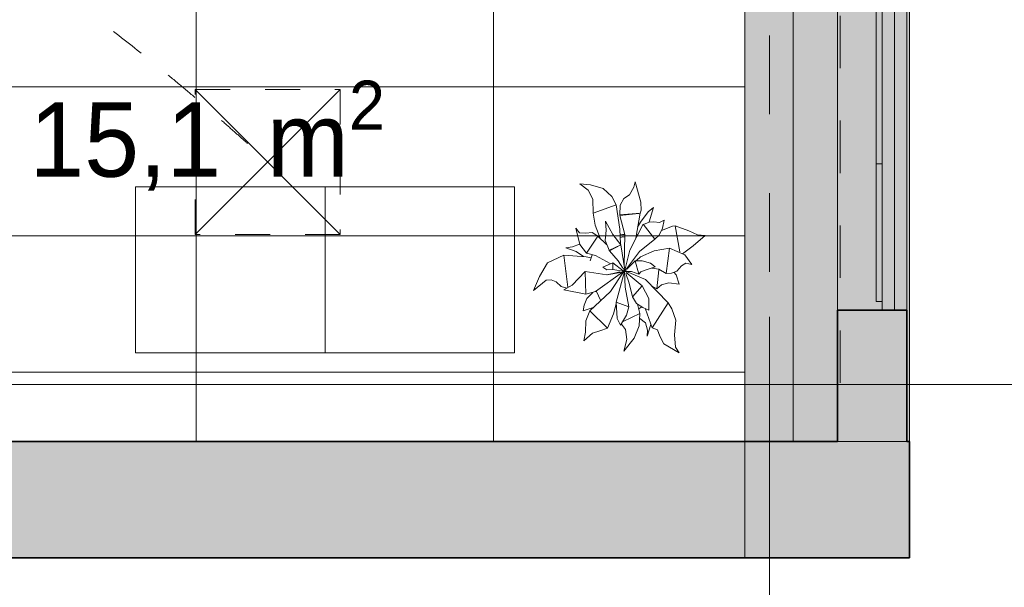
# Model space of a CAD drawing. Header units: millimetres. Extents: x -2932 to 42461, y -10716 to 17298.
# Tile 143 of 168: x 35288 to 39263, y -818 to 1472. Entities that reach past the tile are written whole.
import ezdxf

# ---------------------------------------------------------------- set-up
doc = ezdxf.new("R2010")
doc.units = ezdxf.units.MM
doc.header["$MEASUREMENT"] = 0
for name, pattern in [('Aligning Line', [635, 317.5, -317.5]), ('Dashed', [423.333333, 211.666667, -211.666667]), ('Grid Line', [2222.5, 1270, -317.5, 317.5, -317.5]), ('Small Dashed', [282.222222, 141.111111, -141.111111]), ('Wipeout_Contour', [1000, 0, -1000])]:
    doc.linetypes.add(name, pattern=pattern)
for name, color, linetype, lineweight in [('0_Pen_No__1', 7, 'Continuous', 13), ('0_Pen_No__2', 8, 'Continuous', 15), ('A-FLOR.IFC Model_Pen_No__2', 8, 'Continuous', 15), ('ARCHICAD Windows_Pen_No__2', 8, 'Continuous', 15), ('ARCHICAD Zone Stamps_Pen_No__1', 7, 'Continuous', 13), ('Cut Pattern-2_Pen_No__2', 8, 'Continuous', 15), ('Grids-1_Pen_No__1', 7, 'Continuous', 13), ('Grids-2_Pen_No__1', 7, 'Continuous', 13), ('I-WALL.IFC Model_Pen_No__2', 8, 'Continuous', 15), ('I-WALL.IFC Model_Pen_No__27', 7, 'Continuous', 35), ('SA_LAGI_Pen_No__1', 7, 'Continuous', 13), ('SA_VALGUSTI_Pen_No__20', 1, 'Continuous', 0), ('Walls-1_Pen_No__1', 7, 'Continuous', 13), ('Walls_Pen_No__1', 7, 'Continuous', 13)]:
    doc.layers.add(name, color=color, linetype=linetype, lineweight=lineweight)
doc.layers.add('I-WALL.IFC Model', color=7, linetype='Continuous')
doc.layers.add('SA_LAGI_Pen_No__102', color=7, linetype='Continuous', lineweight=13, true_color=0xcccccc)
doc.styles.add('GENERATED_STYLE_1', font='txt', dxfattribs={"width": 0.95})
doc.styles.add('GENERATED_STYLE_2', font='txt', dxfattribs={"width": 0.84})
doc.dimstyles.new('GENERATED_STYLE__2', dxfattribs={"dimtxt": 200, "dimasz": 152, "dimexe": 0.18, "dimexo": 0.0625, "dimgap": 0.09, "dimtad": 1, "dimtih": 1, "dimtoh": 1, "dimdec": 0, "dimzin": 0, "dimdsep": 46, "dimtxsty": 'GENERATED_STYLE_2', "dimblk": 'ARROWHEAD_2', "dimblk1": 'ARROWHEAD_2', "dimblk2": 'ARROWHEAD_2', "dimcen": 0.09, "dimse1": 1, "dimse2": 1, "dimclrd": 7, "dimclre": 7, "dimclrt": 7, "dimadec": 0, "dimazin": 0, "dimtfac": 1, "dimtdec": 4, "dimtmove": 0, "dimatfit": 3, "dimfxl": 0, "dimtolj": 1, "dimtzin": 0, "dimarcsym": 0})
doc.dimstyles.new('GENERATED_STYLE__3', dxfattribs={"dimtxt": 200, "dimasz": 152, "dimexe": 0.18, "dimexo": 0.0625, "dimgap": 0.09, "dimtad": 1, "dimdec": 0, "dimzin": 0, "dimdsep": 46, "dimtxsty": 'GENERATED_STYLE_2', "dimblk": 'ARROWHEAD_2', "dimblk1": 'ARROWHEAD_2', "dimblk2": 'ARROWHEAD_2', "dimcen": 0.09, "dimse1": 1, "dimse2": 1, "dimclrd": 7, "dimclre": 7, "dimclrt": 7, "dimadec": 0, "dimazin": 0, "dimtfac": 1, "dimtdec": 4, "dimtmove": 0, "dimatfit": 3, "dimfxl": 0, "dimtolj": 1, "dimtzin": 0, "dimarcsym": 0})

# ---------------------------------------------------------------- blocks, each defined once
blk = doc.blocks.new('*D28')
at = {"layer": '0_Pen_No__1', "color": 7, "linetype": 'Continuous', "lineweight": 13}
for p, q in [((33865, -1564.6), (33865, -1264.6)), ((38215, -1564.6), (38215, -1264.6)), ((33922.7, -1314.6), (33807.3, -1514.6)), ((38272.7, -1314.6), (38157.3, -1514.6)), ((33865, -1414.6), (38215, -1414.6))]:
    blk.add_line(p, q, dxfattribs=at)
at = {"color": 254, "linetype": 'Wipeout_Contour', "lineweight": 0, "ltscale": 144251.098454}
blk.add_wipeout([(35718.4, -1406.5), (36361.6, -1406.5), (36361.6, -1142.7), (35718.4, -1142.7)], dxfattribs=at)
at = {"layer": '0_Pen_No__1', "color": 7, "lineweight": 13, "insert": (35750.3, -1374.6), "char_height": 200, "attachment_point": 7, "style": 'GENERATED_STYLE_2'}
blk.add_mtext('\\A1;{\\pql;\\fArial|b0|i0|c0|p34;4\xa0350}', dxfattribs=at)
blk = doc.blocks.new('ARROWHEAD_2')
at = {"color": 0, "linetype": 'Continuous', "lineweight": 0}
for p, q in [((-0.378, -0.655), (0.378, 0.655)), ((0, 0), (-1, 0))]:
    blk.add_line(p, q, dxfattribs=at)
blk = doc.blocks.new('*D29')
at = {"layer": '0_Pen_No__1', "color": 7, "linetype": 'Continuous', "lineweight": 13}
for p, q in [((38215, -1564.6), (38215, -1264.6)), ((38880, -1564.6), (38880, -1264.6)), ((38272.7, -1314.6), (38157.3, -1514.6)), ((38822.3, -1514.6), (38937.7, -1314.6)), ((38215, -1414.6), (38880, -1414.6)), ((38880, -1414.6), (38977.8, -1414.6))]:
    blk.add_line(p, q, dxfattribs=at)
at = {"color": 254, "linetype": 'Wipeout_Contour', "lineweight": 0, "ltscale": 154275.171993}
blk.add_wipeout([(38322.5, -1406.5), (38772.5, -1406.5), (38772.5, -1142.7), (38322.5, -1142.7)], dxfattribs=at)
at = {"layer": '0_Pen_No__1', "color": 7, "lineweight": 13, "insert": (38354.3, -1374.6), "char_height": 200, "attachment_point": 7, "style": 'GENERATED_STYLE_2'}
blk.add_mtext('\\A1;{\\pql;\\fArial|b0|i0|c0|p34;665}', dxfattribs=at)
blk = doc.blocks.new('*D48')
at = {"layer": '0_Pen_No__1', "color": 7, "linetype": 'Continuous', "lineweight": 13}
for p, q in [((33150, -1879.2), (33150, -1579.2)), ((38880, -1879.2), (38880, -1579.2)), ((33207.7, -1629.2), (33092.3, -1829.2)), ((38822.3, -1829.2), (38937.7, -1629.2)), ((33150, -1729.2), (38880, -1729.2)), ((38880, -1729.2), (38977.8, -1729.2))]:
    blk.add_line(p, q, dxfattribs=at)
at = {"color": 254, "linetype": 'Wipeout_Contour', "lineweight": 0, "ltscale": 144201.149466}
blk.add_wipeout([(35693.4, -1721), (36336.6, -1721), (36336.6, -1457.3), (35693.4, -1457.3)], dxfattribs=at)
at = {"layer": '0_Pen_No__1', "color": 7, "lineweight": 13, "insert": (35725.3, -1689.2), "char_height": 200, "attachment_point": 7, "style": 'GENERATED_STYLE_2'}
blk.add_mtext('\\A1;{\\pql;\\fArial|b0|i0|c0|p34;5\xa0730}', dxfattribs=at)
blk = doc.blocks.new('*D53')
at = {"layer": '0_Pen_No__1', "color": 7, "linetype": 'Continuous', "lineweight": 13}
for p, q in [((39845.8, 1855.2), (40045.8, 1739.8)), ((39945.8, -700), (39945.8, 1797.5)), ((39845.8, -642.3), (40045.8, -757.7)), ((40095.8, -700), (39795.8, -700)), ((39945.8, -797.8), (39945.8, -700))]:
    blk.add_line(p, q, dxfattribs=at)
at = {"color": 254, "linetype": 'Wipeout_Contour', "lineweight": 0, "ltscale": 159345.725107}
blk.add_wipeout([(39937.6, 1321.5), (39937.6, 1771.6), (39673.9, 1771.6), (39673.9, 1321.5)], dxfattribs=at)
at = {"color": 254, "linetype": 'Wipeout_Contour', "lineweight": 0, "ltscale": 159243.381354}
blk.add_wipeout([(39937.6, 227.2), (39937.6, 870.3), (39673.9, 870.3), (39673.9, 227.2)], dxfattribs=at)
at = {"layer": '0_Pen_No__1', "color": 7, "lineweight": 13, "char_height": 200, "attachment_point": 7, "rotation": 90, "style": 'GENERATED_STYLE_2'}
for s, insert in [('\\A1;{\\pql;\\fArial|b0|i0|c0|p34;145}', (39905.8, 1353.4)), ('\\A1;{\\pql;\\fArial|b0|i0|c0|p34;2\xa0498}', (39905.8, 259))]:
    blk.add_mtext(s, dxfattribs=dict(at, insert=insert))
blk = doc.blocks.new('*D54')
at = {"layer": '0_Pen_No__1', "color": 7, "linetype": 'Continuous', "lineweight": 13}
for p, q in [((39945.8, 1942.5), (39945.8, 3617.5)), ((39845.8, 2000.2), (40045.8, 1884.8)), ((40095.8, 1942.5), (39795.8, 1942.5)), ((39945.8, 1797.5), (39945.8, 1942.5)), ((39845.8, 1855.2), (40045.8, 1739.8)), ((40095.8, 1797.5), (39795.8, 1797.5)), ((39945.8, -700), (39945.8, 1797.5))]:
    blk.add_line(p, q, dxfattribs=at)
blk = doc.blocks.new('*D63')
at = {"layer": '0_Pen_No__1', "color": 7, "linetype": 'Continuous', "lineweight": 13}
for p, q in [((40223.9, 2042.7), (40423.9, 1927.3)), ((40323.9, -700), (40323.9, 1985)), ((40223.9, -642.3), (40423.9, -757.7)), ((40473.9, -700), (40173.9, -700)), ((40323.9, -797.8), (40323.9, -700))]:
    blk.add_line(p, q, dxfattribs=at)
at = {"color": 254, "linetype": 'Wipeout_Contour', "lineweight": 0, "ltscale": 160761.314766}
blk.add_wipeout([(40315.8, 320.9), (40315.8, 964.1), (40052, 964.1), (40052, 320.9)], dxfattribs=at)
at = {"layer": '0_Pen_No__1', "color": 7, "lineweight": 13, "insert": (40283.9, 352.8), "char_height": 200, "attachment_point": 7, "rotation": 90, "style": 'GENERATED_STYLE_2'}
blk.add_mtext('\\A1;{\\pql;\\fArial|b0|i0|c0|p34;2\xa0685}', dxfattribs=at)
blk = doc.blocks.new('*D64')
at = {"layer": '0_Pen_No__1', "color": 7, "linetype": 'Continuous', "lineweight": 13}
for p, q in [((40223.9, 3642.7), (40423.9, 3527.3)), ((40473.9, 3585), (40173.9, 3585)), ((40323.9, 1985), (40323.9, 3585)), ((40223.9, 2042.7), (40423.9, 1927.3)), ((40473.9, 1985), (40173.9, 1985)), ((40323.9, -700), (40323.9, 1985))]:
    blk.add_line(p, q, dxfattribs=at)
at = {"color": 254, "linetype": 'Wipeout_Contour', "lineweight": 0, "ltscale": 161126.31198}
blk.add_wipeout([(40315.8, 2463.4), (40315.8, 3106.6), (40052, 3106.6), (40052, 2463.4)], dxfattribs=at)
at = {"layer": '0_Pen_No__1', "color": 7, "lineweight": 13, "insert": (40283.9, 2495.3), "char_height": 200, "attachment_point": 7, "rotation": 90, "style": 'GENERATED_STYLE_2'}
blk.add_mtext('\\A1;{\\pql;\\fArial|b0|i0|c0|p34;1\xa0600}', dxfattribs=at)

msp = doc.modelspace()

# ---------------------------------------------------------------- hatches: boundary and pattern name
at = {"layer": 'I-WALL.IFC Model', "linetype": 'Continuous', "lineweight": 0, "true_color": 0x000000}
for points in [[(38869.9, 300), (38589.9, 300), (38589.9, -230), (38869.9, -230)], [(33740, -700), (38880, -700), (38880, -230), (33740, -230)]]:
    msp.add_hatch(color=178, dxfattribs=at).paths.add_polyline_path(points)
at = {"layer": 'SA_LAGI_Pen_No__102', "linetype": 'Continuous', "lineweight": 13, "true_color": 0xcccccc}
h = msp.add_hatch(dxfattribs=at)
h.set_pattern_fill('Grid_60x120_0001', color=254, style=0, pattern_type=2)
h.set_pattern_definition([(0, (0, 0), (0, 600), []), (90, (0, 0), (-1200, 0), [])])
h.paths.add_polyline_path([(33865, -230), (38215, -230), (38215, 1797.5), (36870, 1797.5), (36870, 3617.5), (36820, 3617.5), (36820, 3645), (33865, 3645)])

# ---------------------------------------------------------------- linework, layer by layer
at = {"layer": '0_Pen_No__1', "color": 7, "linetype": 'Continuous', "lineweight": 13}
for p, q in [((37285.6, 798.1), (35755.6, 798.1)), ((35755.6, 798.1), (35755.6, 128.1)), ((36520.6, 128.1), (36520.6, 798.1)), ((37285.6, 128.1), (37285.6, 798.1)), ((35755.6, 128.1), (37285.6, 128.1))]:
    msp.add_line(p, q, dxfattribs=at)
at = {"layer": '0_Pen_No__2', "color": 8, "linetype": 'Continuous', "lineweight": 15}
for p, q in [((37548.4, 810), (37592.2, 806.2)), ((37548.4, 810), (37583.2, 783.6)), ((37548.4, 810), (37592.2, 806.2)), ((37548.4, 810), (37583.2, 783.6)), ((37592.2, 806.2), (37643.4, 791.5)), ((37592.2, 806.2), (37643.4, 791.5)), ((37749.5, 766), (37767.1, 796.2)), ((37749.5, 766), (37767.1, 796.2)), ((37767.1, 796.2), (37771.9, 818.5)), ((37767.1, 796.2), (37771.9, 818.5)), ((37771.9, 818.5), (37794.7, 736.2)), ((37771.9, 818.5), (37794.7, 736.2)), ((37583.2, 783.6), (37602.1, 748.5)), ((37583.2, 783.6), (37602.1, 748.5)), ((37643.4, 791.5), (37678.1, 758.2)), ((37643.4, 791.5), (37678.1, 758.2)), ((37678.1, 758.2), (37696.1, 725.2)), ((37678.1, 758.2), (37696.1, 725.2)), ((37726.8, 751.1), (37749.5, 766)), ((37726.8, 751.1), (37749.5, 766)), ((37602.1, 748.5), (37602.6, 692.1)), ((37602.1, 748.5), (37602.6, 692.1)), ((37602.6, 692.1), (37696.1, 725.2)), ((37602.6, 692.1), (37696.1, 725.2)), ((37696.1, 725.2), (37709.9, 627)), ((37696.1, 725.2), (37709.9, 627)), ((37711.1, 684.6), (37712.5, 723.4)), ((37711.1, 684.6), (37712.5, 723.4)), ((37712.5, 723.4), (37726.8, 751.1)), ((37712.5, 723.4), (37726.8, 751.1)), ((37794.7, 736.2), (37796, 703.4)), ((37794.7, 736.2), (37796, 703.4)), ((37602.6, 692.1), (37610.3, 643.6)), ((37602.6, 692.1), (37610.3, 643.6)), ((37710.4, 681.4), (37787.6, 690.5)), ((37710.4, 681.4), (37787.6, 690.5)), ((37710.4, 681.4), (37730.3, 604.9)), ((37710.4, 681.4), (37730.3, 604.9)), ((37711.1, 684.6), (37792, 691.1)), ((37711.1, 684.6), (37792, 691.1)), ((37774.5, 590.5), (37792, 691.1)), ((37774.5, 590.5), (37792, 691.1)), ((37792, 691.1), (37796, 703.4)), ((37792, 691.1), (37796, 703.4)), ((37793.9, 654.6), (37825.4, 697.4)), ((37793.9, 654.6), (37825.4, 697.4)), ((37825.4, 697.4), (37845.8, 714.7)), ((37825.4, 697.4), (37845.8, 714.7)), ((37828.3, 656), (37845.8, 714.7)), ((37828.3, 656), (37845.8, 714.7)), ((37610.3, 643.6), (37630.6, 591.1)), ((37610.3, 643.6), (37630.6, 591.1)), ((37652.6, 659), (37655.9, 622.2)), ((37652.6, 659), (37681.6, 605.5)), ((37652.6, 659), (37655.9, 622.2)), ((37652.6, 659), (37681.6, 605.5)), ((37750.3, 542.5), (37805, 647.7)), ((37750.3, 542.5), (37805, 647.7)), ((37782.5, 634.7), (37793.9, 654.6)), ((37782.5, 634.7), (37793.9, 654.6)), ((37805, 647.7), (37851.8, 586.7)), ((37805, 647.7), (37851.8, 586.7)), ((37806.5, 645.7), (37828.9, 655.3)), ((37806.5, 645.7), (37828.9, 655.3)), ((37828.9, 655.3), (37847.2, 656.3)), ((37828.9, 655.3), (37847.2, 656.3)), ((37847.2, 656.3), (37870.5, 654)), ((37847.2, 656.3), (37870.5, 654)), ((37870.5, 654), (37889.2, 663.3)), ((37870.5, 654), (37889.2, 663.3)), ((37878.1, 621.9), (37923, 638.8)), ((37878.1, 621.9), (37923, 638.8)), ((37882.3, 631.4), (37889.2, 663.3)), ((37882.3, 631.4), (37889.2, 663.3)), ((37923, 638.8), (37934.4, 640.3)), ((37923, 638.8), (37934.4, 640.3)), ((37934.4, 640.3), (37952.5, 534.9)), ((37934.4, 640.3), (37988.5, 619.5)), ((37934.4, 640.3), (37952.5, 534.9)), ((37934.4, 640.3), (37988.5, 619.5)), ((37532.3, 631.1), (37547.8, 612.5)), ((37532.3, 631.1), (37548.7, 564.5)), ((37532.3, 631.1), (37547.8, 612.5)), ((37532.3, 631.1), (37548.7, 564.5)), ((37547.8, 612.5), (37572.7, 611.4)), ((37547.8, 612.5), (37572.7, 611.4)), ((37572.7, 611.4), (37598.2, 613.4)), ((37572.7, 611.4), (37598.2, 613.4)), ((37576.2, 530.2), (37621.6, 599.1)), ((37576.2, 530.2), (37621.6, 599.1)), ((37598.2, 613.4), (37621.6, 599.1)), ((37598.2, 613.4), (37621.6, 599.1)), ((37621.6, 599.1), (37657.1, 565.2)), ((37621.6, 599.1), (37657.1, 565.2)), ((37651.2, 581.1), (37655.9, 622.2)), ((37651.2, 581.1), (37655.9, 622.2)), ((37681.6, 605.5), (37714.6, 564.2)), ((37681.6, 605.5), (37714.6, 564.2)), ((37709.9, 627), (37713.1, 567)), ((37709.9, 627), (37713.1, 567)), ((37711.8, 603.4), (37721.9, 605.4)), ((37711.8, 603.4), (37721.9, 605.4)), ((37721.9, 605.4), (37729.7, 605)), ((37721.9, 605.4), (37729.7, 605)), ((37728.2, 480), (37730.3, 604.9)), ((37728.2, 480), (37730.3, 604.9)), ((37778.8, 605.2), (37781, 603.7)), ((37778.8, 605.2), (37781, 603.7)), ((37851.8, 586.7), (37869.3, 603.2)), ((37851.8, 586.7), (37869.3, 603.2)), ((37869.3, 603.2), (37882.3, 631.4)), ((37869.3, 603.2), (37882.3, 631.4)), ((37988.5, 619.5), (38024.4, 604.6)), ((37988.5, 619.5), (38024.4, 604.6)), ((38006.3, 559.3), (38054.5, 601.8)), ((38006.3, 559.3), (38054.5, 601.8)), ((38024.4, 604.6), (38054.5, 601.8)), ((38024.4, 604.6), (38054.5, 601.8)), ((37518.8, 555.4), (37547.4, 567)), ((37518.8, 555.4), (37547.4, 567)), ((37548.7, 564.5), (37576.2, 530.2)), ((37548.7, 564.5), (37576.2, 530.2)), ((37651.2, 581.1), (37668.8, 539.7)), ((37651.2, 581.1), (37668.8, 539.7)), ((37666.2, 540.5), (37714.6, 564.2)), ((37666.2, 540.5), (37714.6, 564.2)), ((37668.8, 539.7), (37714.6, 564.2)), ((37668.8, 539.7), (37714.6, 564.2)), ((37713.1, 593.5), (37722.4, 595.4)), ((37713.1, 593.5), (37722.4, 595.4)), ((37714.6, 564.2), (37730.5, 462.2)), ((37714.6, 564.2), (37730.5, 462.2)), ((37722.4, 595.4), (37728.9, 595)), ((37722.4, 595.4), (37728.9, 595)), ((37789.5, 536.8), (37851.8, 586.7)), ((37789.5, 536.8), (37851.8, 586.7)), ((37963.9, 527.9), (38006.3, 559.3)), ((37963.9, 527.9), (38006.3, 559.3)), ((37418.5, 490.4), (37483.9, 522.3)), ((37418.5, 490.4), (37483.9, 522.3)), ((37483.9, 522.3), (37500.1, 393.3)), ((37483.9, 522.3), (37574.4, 515.4)), ((37483.9, 522.3), (37500.1, 393.3)), ((37483.9, 522.3), (37574.4, 515.4)), ((37493, 551.7), (37518.8, 555.4)), ((37493, 551.7), (37518.8, 555.4)), ((37493, 551.7), (37534.4, 536.8)), ((37493, 551.7), (37534.4, 536.8)), ((37534.4, 536.8), (37563.8, 516.9)), ((37534.4, 536.8), (37563.8, 516.9)), ((37576.2, 530.2), (37611.7, 520.5)), ((37576.2, 530.2), (37611.7, 520.5)), ((37590.2, 499.2), (37598.4, 523.1)), ((37590.2, 499.2), (37598.4, 523.1)), ((37611.7, 520.5), (37671.6, 487.8)), ((37611.7, 520.5), (37671.6, 487.8)), ((37666.2, 540.5), (37668.8, 539.7)), ((37666.2, 540.5), (37668.8, 539.7)), ((37668.8, 539.7), (37703.5, 499.6)), ((37668.8, 539.7), (37703.5, 499.6)), ((37730.3, 461.2), (37750.3, 542.5)), ((37730.3, 461.2), (37750.3, 542.5)), ((37737, 466.4), (37789.5, 536.8)), ((37737, 466.4), (37789.5, 536.8)), ((37794.6, 514.7), (37848.8, 539.9)), ((37794.6, 514.7), (37848.8, 539.9)), ((37848.8, 539.9), (37911, 550.6)), ((37848.8, 539.9), (37911, 550.6)), ((37897.3, 447.7), (37911, 550.6)), ((37897.3, 447.7), (37911, 550.6)), ((37911, 550.6), (37973.6, 523.8)), ((37911, 550.6), (37973.6, 523.8)), ((37973.6, 523.8), (38001.3, 484.2)), ((37973.6, 523.8), (38001.3, 484.2)), ((37385.9, 436.1), (37418.5, 490.4)), ((37385.9, 436.1), (37418.5, 490.4)), ((37574.4, 515.4), (37593.4, 511.5)), ((37574.4, 515.4), (37593.4, 511.5)), ((37642.1, 473.3), (37682.1, 491.1)), ((37642.1, 473.3), (37682.1, 491.1)), ((37681.9, 463.9), (37682.1, 491.1)), ((37681.9, 463.9), (37682.1, 491.1)), ((37682.1, 491.1), (37724.4, 459.1)), ((37682.1, 491.1), (37724.4, 459.1)), ((37703.5, 499.6), (37722.7, 469.2)), ((37703.5, 499.6), (37722.7, 469.2)), ((37738.7, 465.3), (37773.1, 499.4)), ((37738.7, 465.3), (37773.1, 499.4)), ((37773.1, 499.4), (37786.7, 445.6)), ((37773.1, 499.4), (37800.9, 499)), ((37773.1, 499.4), (37786.7, 445.6)), ((37773.1, 499.4), (37800.9, 499)), ((37777.7, 500.2), (37794.6, 514.7)), ((37777.7, 500.2), (37794.6, 514.7)), ((37800.9, 499), (37834.4, 490.3)), ((37800.9, 499), (37834.4, 490.3)), ((37834.4, 490.3), (37853.1, 475.5)), ((37834.4, 490.3), (37853.1, 475.5)), ((37941.2, 457.5), (37959.7, 478.8)), ((37941.2, 457.5), (37959.7, 478.8)), ((37959.7, 478.8), (37977.5, 490.1)), ((37959.7, 478.8), (37977.5, 490.1)), ((37977.5, 490.1), (38001.3, 484.2)), ((37977.5, 490.1), (38001.3, 484.2)), ((37517.7, 400.7), (37569.9, 455.5)), ((37517.7, 400.7), (37569.9, 455.5)), ((37569.9, 455.5), (37572.6, 364.3)), ((37569.9, 455.5), (37657.8, 442.7)), ((37569.9, 455.5), (37572.6, 364.3)), ((37569.9, 455.5), (37657.8, 442.7)), ((37612.7, 375.3), (37721.4, 453)), ((37612.7, 375.3), (37721.4, 453)), ((37642.1, 473.3), (37658, 463)), ((37642.1, 473.3), (37658, 463)), ((37657.8, 442.7), (37721.4, 453)), ((37657.8, 442.7), (37721.4, 453)), ((37658, 463), (37681.9, 463.9)), ((37658, 463), (37681.9, 463.9)), ((37658.2, 442.9), (37659.3, 443.2)), ((37658.2, 442.9), (37659.3, 443.2)), ((37664.9, 444.4), (37667.2, 444.9)), ((37664.9, 444.4), (37667.2, 444.9)), ((37671.6, 445.9), (37676.1, 446.8)), ((37671.6, 445.9), (37676.1, 446.8)), ((37672.5, 374.9), (37725.3, 454.9)), ((37672.5, 374.9), (37725.3, 454.9)), ((37678.3, 447.3), (37710.6, 454.4)), ((37678.3, 447.3), (37710.6, 454.4)), ((37681.9, 463.9), (37729, 455.6)), ((37681.9, 463.9), (37729, 455.6)), ((37695.3, 331.8), (37729, 455.6)), ((37695.3, 331.8), (37729, 455.6)), ((37724.1, 469.1), (37731.6, 455.2)), ((37724.1, 469.1), (37731.6, 455.2)), ((37724.9, 458.8), (37731.6, 455.2)), ((37724.9, 458.8), (37731.6, 455.2)), ((37726.1, 456.1), (37728.4, 456.7)), ((37726.1, 456.1), (37728.4, 456.7)), ((37727.8, 456.5), (37729, 455.6)), ((37727.8, 456.5), (37729, 455.6)), ((37729, 455.6), (37732.2, 393.2)), ((37729, 455.6), (37732.2, 393.2)), ((37730.6, 460), (37747.5, 474.5)), ((37730.6, 460), (37747.5, 474.5)), ((37730.6, 457.2), (37738.5, 459.1)), ((37730.6, 457.2), (37738.5, 459.1)), ((37734.1, 448.1), (37748.1, 408.6)), ((37734.1, 448.1), (37748.1, 408.6)), ((37734.4, 455.8), (37758.3, 456.4)), ((37734.4, 455.8), (37758.3, 456.4)), ((37736.2, 451.4), (37800.3, 398.7)), ((37736.2, 451.4), (37800.3, 398.7)), ((37740.8, 454.1), (37814, 423.3)), ((37740.8, 454.1), (37814, 423.3)), ((37758.3, 456.4), (37786.7, 445.6)), ((37758.3, 456.4), (37786.7, 445.6)), ((37786.7, 445.6), (37795.6, 454.7)), ((37786.7, 445.6), (37795.6, 454.7)), ((37795.6, 454.7), (37812.4, 461.3)), ((37795.6, 454.7), (37812.4, 461.3)), ((37812.4, 461.3), (37853.1, 475.5)), ((37812.4, 461.3), (37853.1, 475.5)), ((37840.2, 470), (37867.7, 465.7)), ((37840.2, 470), (37867.7, 465.7)), ((37860.4, 386.2), (37867.7, 463.4)), ((37860.4, 386.2), (37867.7, 463.4)), ((37867.7, 465.7), (37897.3, 447.7)), ((37867.7, 465.7), (37897.3, 447.7)), ((37897.3, 447.7), (37918.6, 449.4)), ((37897.3, 447.7), (37918.6, 449.4)), ((37918.6, 449.4), (37941.2, 457.5)), ((37918.6, 449.4), (37941.2, 457.5)), ((37928.2, 453.3), (37938.1, 443.1)), ((37928.2, 453.3), (37938.1, 443.1)), ((37938.1, 443.1), (37949.6, 405.4)), ((37938.1, 443.1), (37949.6, 405.4)), ((37362.4, 378.9), (37385.9, 436.1)), ((37362.4, 378.9), (37385.9, 436.1)), ((37362.4, 378.9), (37413.2, 420.5)), ((37362.4, 378.9), (37413.2, 420.5)), ((37413.2, 420.5), (37433.2, 422.6)), ((37413.2, 420.5), (37433.2, 422.6)), ((37433.2, 422.6), (37453.7, 414.4)), ((37433.2, 422.6), (37453.7, 414.4)), ((37453.7, 414.4), (37473.5, 396.1)), ((37453.7, 414.4), (37473.5, 396.1)), ((37484.5, 382.3), (37517.7, 400.7)), ((37484.5, 382.3), (37517.7, 400.7)), ((37748.1, 408.6), (37761.3, 353.2)), ((37748.1, 408.6), (37761.3, 353.2)), ((37761.3, 353.2), (37800.3, 398.7)), ((37761.3, 353.2), (37800.3, 398.7)), ((37800.3, 398.7), (37827, 347.5)), ((37800.3, 398.7), (37827, 347.5)), ((37814, 423.3), (37905.3, 329.2)), ((37814, 423.3), (37905.3, 329.2)), ((37839, 398.8), (37860.4, 386.2)), ((37839, 398.8), (37860.4, 386.2)), ((37840.8, 395.2), (37841.7, 398)), ((37840.8, 395.2), (37841.7, 398)), ((37860.4, 386.2), (37879.2, 402.4)), ((37860.4, 386.2), (37879.2, 402.4)), ((37879.2, 402.4), (37908.7, 409.9)), ((37879.2, 402.4), (37908.7, 409.9)), ((37908.7, 409.9), (37949.6, 405.4)), ((37908.7, 409.9), (37949.6, 405.4)), ((37473.5, 396.1), (37496.3, 388.8)), ((37473.5, 396.1), (37496.3, 388.8)), ((37484.5, 382.3), (37572.7, 364.3)), ((37484.5, 382.3), (37572.7, 364.3)), ((37572.7, 364.3), (37612.7, 375.3)), ((37572.7, 364.3), (37612.7, 375.3)), ((37577.4, 347.4), (37601.2, 371.7)), ((37577.4, 347.4), (37601.2, 371.7)), ((37589, 297.7), (37672.5, 374.9)), ((37589, 297.7), (37672.5, 374.9)), ((37616.9, 375.4), (37632.9, 340.6)), ((37616.9, 375.4), (37632.9, 340.6)), ((37732.2, 393.2), (37747.2, 313.5)), ((37732.2, 393.2), (37747.2, 313.5)), ((37562.5, 297.7), (37566, 320.4)), ((37562.5, 297.7), (37566, 320.4)), ((37566, 320.4), (37577.4, 347.4)), ((37566, 320.4), (37577.4, 347.4)), ((37685.4, 285.5), (37695.7, 325.8)), ((37685.4, 285.5), (37695.7, 325.8)), ((37695.3, 331.8), (37699.3, 265.8)), ((37695.3, 331.8), (37747.2, 313.5)), ((37695.3, 331.8), (37699.3, 265.8)), ((37695.3, 331.8), (37747.2, 313.5)), ((37761.3, 353.2), (37778.1, 327.4)), ((37761.3, 353.2), (37778.1, 327.4)), ((37778.1, 327.4), (37803.7, 310.7)), ((37778.1, 327.4), (37803.7, 310.7)), ((37781.6, 323.9), (37791.8, 287.2)), ((37781.6, 323.9), (37791.8, 287.2)), ((37827, 347.5), (37827.8, 299.5)), ((37827, 347.5), (37827.8, 299.5)), ((37840.6, 229), (37905.3, 329.2)), ((37840.6, 229), (37905.3, 329.2)), ((37905.3, 329.2), (37921.1, 305.4)), ((37905.3, 329.2), (37921.1, 305.4)), ((37562.5, 297.7), (37603.5, 311.4)), ((37562.5, 297.7), (37603.5, 311.4)), ((37573.3, 256.7), (37589, 297.7)), ((37573.3, 256.7), (37589, 297.7)), ((37589, 297.7), (37660.3, 227.1)), ((37589, 297.7), (37660.3, 227.1)), ((37660.3, 227.1), (37685.4, 285.5)), ((37660.3, 227.1), (37685.4, 285.5)), ((37692.1, 313.2), (37696.5, 311.8)), ((37692.1, 313.2), (37696.5, 311.8)), ((37713.1, 239.2), (37737, 279.2)), ((37713.1, 239.2), (37737, 279.2)), ((37723.9, 254.9), (37791.8, 287.2)), ((37723.9, 254.9), (37791.8, 287.2)), ((37737, 279.2), (37747.2, 313.5)), ((37737, 279.2), (37747.2, 313.5)), ((37787.7, 305.6), (37798.9, 313.3)), ((37787.7, 305.6), (37798.9, 313.3)), ((37788, 237.3), (37791.8, 287.2)), ((37788, 237.3), (37791.8, 287.2)), ((37803.7, 310.7), (37827.8, 299.5)), ((37803.7, 310.7), (37827.8, 299.5)), ((37813.7, 304), (37840.6, 229)), ((37813.7, 304), (37840.6, 229)), ((37921.1, 305.4), (37936.4, 259.6)), ((37921.1, 305.4), (37936.4, 259.6)), ((37571.9, 211.2), (37573.3, 256.7)), ((37571.9, 211.2), (37573.3, 256.7)), ((37699.3, 265.8), (37713.1, 239.2)), ((37699.3, 265.8), (37713.1, 239.2)), ((37716.9, 243.9), (37733.2, 222.5)), ((37716.9, 243.9), (37733.2, 222.5)), ((37791.4, 266.7), (37814.3, 249.3)), ((37791.4, 266.7), (37814.3, 249.3)), ((37814.3, 249.3), (37821.9, 219.6)), ((37814.3, 249.3), (37821.9, 219.6)), ((37820.6, 194.5), (37835.6, 241.7)), ((37820.6, 194.5), (37835.6, 241.7)), ((37930.6, 200.1), (37936.4, 259.6)), ((37930.6, 200.1), (37936.4, 259.6)), ((37565.6, 175.7), (37571.9, 211.2)), ((37565.6, 175.7), (37571.9, 211.2)), ((37565.6, 175.7), (37600.3, 207.2)), ((37565.6, 175.7), (37600.3, 207.2)), ((37600.3, 207.2), (37630.1, 216.3)), ((37600.3, 207.2), (37630.1, 216.3)), ((37630.1, 216.3), (37660.3, 227.1)), ((37630.1, 216.3), (37660.3, 227.1)), ((37733.2, 222.5), (37738.4, 181.6)), ((37733.2, 222.5), (37738.4, 181.6)), ((37768.9, 187.2), (37788, 237.3)), ((37768.9, 187.2), (37788, 237.3)), ((37820.6, 194.5), (37821.9, 219.6)), ((37820.6, 194.5), (37821.9, 219.6)), ((37840.6, 229), (37862.4, 220.3)), ((37840.6, 229), (37862.4, 220.3)), ((37862.4, 220.3), (37872.3, 194.9)), ((37862.4, 220.3), (37872.3, 194.9)), ((37930.6, 200.1), (37935.4, 150.9)), ((37930.6, 200.1), (37935.4, 150.9)), ((37726.8, 134.2), (37768.9, 187.2)), ((37726.8, 134.2), (37768.9, 187.2)), ((37726.8, 134.2), (37738.4, 181.6)), ((37726.8, 134.2), (37738.4, 181.6)), ((37872.3, 194.9), (37888.1, 164.3)), ((37872.3, 194.9), (37888.1, 164.3)), ((37888.1, 164.3), (37949.9, 127.5)), ((37888.1, 164.3), (37949.9, 127.5)), ((37935.4, 150.9), (37949.9, 127.5)), ((37935.4, 150.9), (37949.9, 127.5))]:
    msp.add_line(p, q, dxfattribs=at)
at = {"layer": 'A-FLOR.IFC Model_Pen_No__2', "color": 8, "linetype": 'Dashed', "lineweight": 15, "flags": 128}
msp.add_lwpolyline([(0, 0), (30430, 0), (30430, 6520), (33865, 6520), (33865, 0), (38600, 0), (38600, 5615), (38315, 5615), (38315, 12500), (12000, 12500), (12000, 7905), (8430, 7905), (8430, 12496.2), (2165, 12496.2), (2165, 6180), (0, 6180)], close=True, dxfattribs=at)
at = {"layer": 'ARCHICAD Windows_Pen_No__2', "color": 8, "linetype": 'Continuous', "lineweight": 15}
for p, q in [((38769.9, 300), (38769.9, 2430)), ((38819.9, 2430), (38819.9, 300)), ((38744.9, 890), (38744.9, 2395)), ((38744.9, 335), (38744.9, 890)), ((38744.9, 890), (38769.9, 890)), ((38769.9, 335), (38744.9, 335)), ((38819.9, 300), (38769.9, 300))]:
    msp.add_line(p, q, dxfattribs=at)
at = {"layer": 'I-WALL.IFC Model_Pen_No__2', "color": 8, "linetype": 'Continuous', "lineweight": 15}
for p, q in [((38215, -230), (38215, 5480)), ((38589.9, -230), (38589.9, 5480)), ((38869.9, 5480), (38869.9, -230)), ((38880, 5480), (38880, -230)), ((38880, 5480), (38880, -230)), ((38410, -230), (38410, 3039.5)), ((38589.9, 2430), (38589.9, 300)), ((38869.9, 300), (38869.9, 2430)), ((38215, -700), (38215, -230)), ((38215, -230), (38589.9, -230)), ((38410, -230), (38880, -230)), ((38589.9, -230), (38869.9, -230)), ((38869.9, -230), (38880, -230)), ((38880, -230), (38880, -700)), ((38880, -700), (38215, -700))]:
    msp.add_line(p, q, dxfattribs=at)
at = {"layer": 'I-WALL.IFC Model_Pen_No__27', "color": 7, "linetype": 'Continuous', "lineweight": 35}
msp.add_line((38589.9, 300), (38869.9, 300), dxfattribs=at)
at = {"layer": 'I-WALL.IFC Model_Pen_No__27', "color": 7, "linetype": 'Continuous', "lineweight": 35, "flags": 128}
for points in [[(38589.9, 300), (38589.9, -230)], [(38869.9, -230), (38869.9, 300)], [(38589.9, -230), (33865, -230)], [(38880, -230), (38869.9, -230)], [(38880, -700), (38880, -230)], [(33740, -700), (38880, -700)]]:
    msp.add_lwpolyline(points, dxfattribs=at)
at = {"layer": 'SA_LAGI_Pen_No__1', "color": 7, "linetype": 'Continuous', "lineweight": 13, "flags": 128}
msp.add_lwpolyline([(33865, -230), (33865, 3645), (36820, 3645), (36820, 3617.5), (36870, 3617.5), (36870, 1797.5), (38215, 1797.5), (38215, -230)], close=True, dxfattribs=at)
at = {"layer": 'SA_VALGUSTI_Pen_No__20', "color": 1, "linetype": 'Small Dashed', "lineweight": 0}
for p, q in [((35996, 1190.4), (36581.1, 1190.4)), ((35996, 605.3), (35996, 1190.4)), ((36581.1, 1190.4), (36581.1, 605.3)), ((36581.1, 605.3), (35996, 605.3))]:
    msp.add_line(p, q, dxfattribs=at)
at = {"layer": 'SA_VALGUSTI_Pen_No__20', "color": 1, "linetype": 'Continuous', "lineweight": 0}
for p, q in [((35996, 605.3), (36581.1, 1190.4)), ((36581.1, 605.3), (35996, 1190.4))]:
    msp.add_line(p, q, dxfattribs=at)
at = {"layer": 'SA_VALGUSTI_Pen_No__20', "color": 1, "linetype": 'Small Dashed', "lineweight": 0}
msp.add_open_spline([(33968.9, 3476.8), (33968.9, 3476.8), (33946.2, 3039.1), (34140.3, 2670.1), (34382.6, 2209.7), (34884.2, 1970.9), (35319.8, 1676.3), (35834.7, 1328.1), (36288.6, 897.8), (36288.6, 897.8)], degree=3, knots=[0, 0, 0, 0, 1, 1, 1, 2, 2, 2, 3, 3, 3, 3], dxfattribs=at)

# ---------------------------------------------------------------- texts
at = {"layer": 'ARCHICAD Zone Stamps_Pen_No__1', "color": 7, "lineweight": 13, "attachment_point": 1, "style": 'GENERATED_STYLE_1'}
for s, insert, char_height in [('\\A1;{\\pql;\\pt0,100;\\fSwis721 Lt BT|b0|i0|c0|p34;2,0\\fSwis721 Lt BT|b0|i0|c0|p34;\\A1{\\H.66x;\\S^  ;}\\fSwis721 Lt BT|b0|i0|c0|p34; m\\fSwis721 Lt BT|b0|i0|c0|p34;\\A1{\\H.66x;\\S2^  ;}}', (37441.9, 2468.2), 200), ('\\A1;{\\pql;\\pt0,100;\\fSwis721 Lt BT|b0|i0|c0|p34;15,1\\fSwis721 Lt BT|b0|i0|c0|p34;\\A1{\\H.66x;\\S^  ;}\\fSwis721 Lt BT|b0|i0|c0|p34; m\\fSwis721 Lt BT|b0|i0|c0|p34;\\A1{\\H.66x;\\S2^  ;}}', (35326.6, 1226.1), 300)]:
    msp.add_mtext(s, dxfattribs=dict(at, insert=insert, char_height=char_height))

# ---------------------------------------------------------------- next in the draw order: dimensions: what is measured, and where the dimension line sits
at = {"color": 7, "linetype": 'Continuous', "lineweight": 13}
dim = msp.add_linear_dim(base=(38215, -1414.6), p1=(33865, 2890), p2=(38215, 1214.7), dimstyle='GENERATED_STYLE__2', dxfattribs=at)
dim.commit()
dim.dimension.update_dxf_attribs({"geometry": '*D28', "text_midpoint": (36103.5, -1274.6), "dimtype": 160})

# ---------------------------------------------------------------- next in the draw order: dimensions: what is measured, and where the dimension line sits
dim = msp.add_linear_dim(base=(38880, -1414.6), p1=(38215, 1214.7), p2=(38880, -230), dimstyle='GENERATED_STYLE__2', dxfattribs=at)
dim.commit()
dim.dimension.update_dxf_attribs({"geometry": '*D29', "text_midpoint": (38589.8, -1274.6), "dimtype": 160})

# ---------------------------------------------------------------- next in the draw order: dimensions: what is measured, and where the dimension line sits
dim = msp.add_linear_dim(base=(38880, -1729.2), p1=(33150, -230), p2=(38880, -700), dimstyle='GENERATED_STYLE__2', dxfattribs=at)
dim.commit()
dim.dimension.update_dxf_attribs({"geometry": '*D48', "text_midpoint": (36078.5, -1589.2), "dimtype": 160})

# ---------------------------------------------------------------- next in the draw order: dimensions: what is measured, and where the dimension line sits
dim = msp.add_linear_dim(base=(39945.7644202, 1797.5), p1=(38880, -700), p2=(37542.5, 1797.5), angle=90, dimstyle='GENERATED_STYLE__3', dxfattribs=at)
dim.commit()
dim.dimension.update_dxf_attribs({"geometry": '*D53', "text_midpoint": (39805.7644196, 612.2450009), "dimtype": 160, "text_rotation": 90})

# ---------------------------------------------------------------- next in the draw order: dimensions: what is measured, and where the dimension line sits
dim = msp.add_linear_dim(base=(39945.8, 1942.5), p1=(37542.5, 1797.5), p2=(37542.5, 1942.5), angle=90, dimstyle='GENERATED_STYLE__3', dxfattribs=at)
dim.commit()
dim.dimension.update_dxf_attribs({"geometry": '*D54', "text_midpoint": (39805.8, 1588.9), "dimtype": 160, "text_rotation": 90})

# ---------------------------------------------------------------- next in the draw order: dimensions: what is measured, and where the dimension line sits
dim = msp.add_linear_dim(base=(40323.9, 1985), p1=(38880, -700), p2=(38215, 1985), angle=90, dimstyle='GENERATED_STYLE__3', dxfattribs=at)
dim.commit()
dim.dimension.update_dxf_attribs({"geometry": '*D63', "text_midpoint": (40183.9, 706), "dimtype": 160, "text_rotation": 90})

# ---------------------------------------------------------------- next in the draw order: dimensions: what is measured, and where the dimension line sits
dim = msp.add_linear_dim(base=(40323.9, 3585), p1=(38215, 1985), p2=(38215, 3585), angle=90, dimstyle='GENERATED_STYLE__3', dxfattribs=at)
dim.commit()
dim.dimension.update_dxf_attribs({"geometry": '*D64', "text_midpoint": (40183.9, 2848.5), "dimtype": 160, "text_rotation": 90})

# ---------------------------------------------------------------- next in the draw order: hatches: boundary and pattern name
at = {"layer": 'Cut Pattern-2_Pen_No__2', "linetype": 'Continuous', "lineweight": 15}
for points in [[(38880, -700), (38880, 1985), (38215, 1985), (38215, -700)], [(38215, -230), (33590.1, -230), (33590.1, -700), (38215, -700)]]:
    msp.add_hatch(color=8, dxfattribs=at).paths.add_polyline_path(points)

# ---------------------------------------------------------------- next in the draw order: linework, layer by layer
at = {"layer": 'Grids-1_Pen_No__1', "color": 7, "linetype": 'Grid Line', "lineweight": 13}
for p, q in [((38315, 273.4), (38315, -2226.6)), ((38421.6, 0), (40921.6, 0))]:
    msp.add_line(p, q, dxfattribs=at)
at = {"layer": 'Grids-2_Pen_No__1', "color": 7, "linetype": 'Aligning Line', "lineweight": 13}
for p, q in [((38315, 14107.8), (38315, 273.4)), ((121.4, 0), (38421.6, 0))]:
    msp.add_line(p, q, dxfattribs=at)
at = {"layer": 'Walls-1_Pen_No__1', "color": 7, "linetype": 'Continuous', "lineweight": 13}
for p, q in [((38880, -700), (38880, 1985)), ((38215, -230), (38215, 1797.5)), ((38215, -230), (33865, -230)), ((38880, -700), (29705, -700))]:
    msp.add_line(p, q, dxfattribs=at)
at = {"layer": 'Walls_Pen_No__1', "color": 7, "linetype": 'Continuous', "lineweight": 13}
msp.add_line((33865, 50), (38215, 50), dxfattribs=at)

doc.saveas('drawing.dxf')
